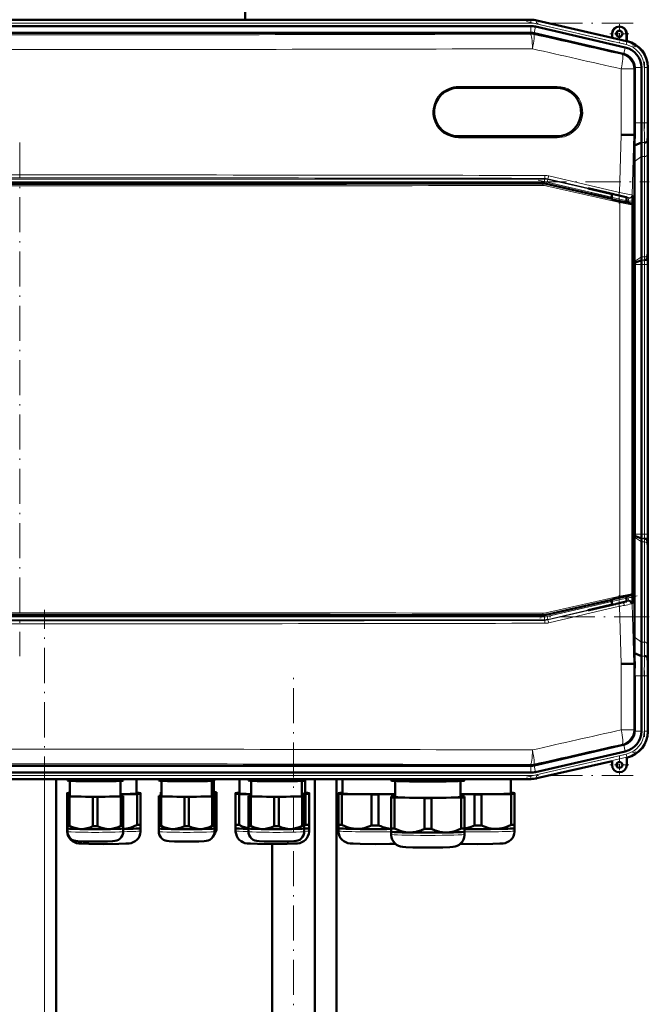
# Model space of a CAD drawing. Extents: x -2065 to 2446, y -2260 to 958.
# Tile 23 of 63: x -1455 to -1241, y -149 to 186. Entities that reach past the tile are written whole.
import ezdxf

# ---------------------------------------------------------------- set-up
doc = ezdxf.new("R2010")
doc.units = 0
doc.linetypes.add('DASHDOT', pattern=[18.5, 12, -3, 0.5, -3])

msp = doc.modelspace()

# ---------------------------------------------------------------- linework, layer by layer
at = {"color": 7, "linetype": 'DASHDOT', "lineweight": 18}
for p, q in [((-1663.8, 184.53), (-1246.13, 184.53)), ((-1282.44, 185.09), (-1245.18, 176.49)), ((-1242.3, 171.35), (-1242.3, 148.72)), ((-1454.96, 143.85), (-1454.96, -30.91)), ((-1278.46, 131.08), (-1244.75, 123.29)), ((-1669.33, 130.48), (-1240.61, 130.48)), ((-1242.3, 111.49), (-1242.3, 1.43)), ((-1244.75, -10.37), (-1278.46, -18.15)), ((-1446.57, -706.11), (-1446.57, -15.21)), ((-1240.61, -17.55), (-1669.33, -17.55)), ((-1242.3, -35.79), (-1242.3, -58.42)), ((-1361.73, -460.81), (-1361.73, -37.51)), ((-1282.44, -72.16), (-1245.18, -63.56)), ((-1663.8, -71.6), (-1246.13, -71.6))]:
    msp.add_line(p, q, dxfattribs=at)
at = {"color": 7, "lineweight": 50}
for p, q in [((-1280.94, 185.71), (-1629, 185.71)), ((-1295.93, 185.71), (-1608.73, 185.71)), ((-1295.93, 185.71), (-1280.94, 185.71)), ((-1278.86, 185.48), (-1253.29, 179.57)), ((-1278.86, 185.48), (-1253.29, 179.57)), ((-1628.97, 181.24), (-1280.96, 181.24)), ((-1295.93, 183.53), (-1608.73, 183.53)), ((-1295.93, 183.53), (-1280.94, 183.53)), ((-1280.96, 181.24), (-1280.94, 181.24)), ((-1249.47, 174.1), (-1279.84, 181.11)), ((-1279.35, 183.35), (-1248.78, 176.29)), ((-1253.29, 179.57), (-1253.29, 180.92)), ((-1253.22, 179.49), (-1253.29, 179.57)), ((-1253.22, 179.49), (-1253.22, 180.92)), ((-1253.22, 179.49), (-1248.36, 178.36)), ((-1248.36, 180.92), (-1248.36, 178.36)), ((-1248.36, 178.36), (-1248.29, 178.42)), ((-1248.29, 180.92), (-1248.29, 178.42)), ((-1248.29, 178.42), (-1248.09, 178.37)), ((-1245.59, 169.23), (-1245.59, 169.41)), ((-1245.59, 169.23), (-1245.59, 150.61)), ((-1243.3, 169.41), (-1243.3, 150.61)), ((-1241.12, 169.61), (-1241.12, 150.61)), ((-1241.12, 169.41), (-1241.12, 150.61)), ((-1305.6, 162.51), (-1272.1, 162.51)), ((-1272.1, 146.01), (-1305.6, 146.01)), ((-1246.26, 146.48), (-1245.91, 146.47)), ((-1245.58, 146.47), (-1245.91, 146.47)), ((-1241.09, 146.46), (-1241.27, 144.27)), ((-1243.26, 143.87), (-1245.64, 142.89)), ((-1241.12, 143.53), (-1241.12, 109.39)), ((-1241.12, 143.53), (-1241.12, 109.39)), ((-1243.3, 139.12), (-1243.3, 104.97)), ((-1245.69, 106.47), (-1245.69, 137.43)), ((-1276.86, 130), (-1633.07, 130)), ((-1275.73, 129.87), (-1253.41, 124.71)), ((-1254.17, 126.54), (-1261.42, 128.21)), ((-1261.03, 128.21), (-1261.42, 128.21)), ((-1261.03, 128.21), (-1254.17, 126.63)), ((-1254.17, 126.63), (-1252.75, 126.3)), ((-1254.17, 126.54), (-1254.17, 126.63)), ((-1253.41, 126.37), (-1254.17, 126.54)), ((-1253.41, 126.45), (-1253.41, 124.64)), ((-1252.75, 126.3), (-1252.05, 126.14)), ((-1252.05, 126.14), (-1251.91, 126.11)), ((-1251.91, 126.11), (-1250.92, 125.88)), ((-1248.42, 125.27), (-1248.42, 123.48)), ((-1246.34, 124.2), (-1246.38, 122.88)), ((-1248.42, 123.56), (-1248.31, 123.54)), ((-1248.31, 123.54), (-1247.73, 123.39)), ((-1247.73, 123.39), (-1246.72, 123.15)), ((-1246.33, 122.66), (-1246.33, -9.72)), ((-1246.33, 106.48), (-1245.69, 106.47)), ((-1245.6, 103.35), (-1245.69, 106.47)), ((-1241.14, 106.46), (-1241.31, 104.27)), ((-1245.59, 102.93), (-1245.6, 103.35)), ((-1243.31, 103.88), (-1245.59, 102.93)), ((-1245.59, 102.32), (-1245.59, 102.93)), ((-1245.59, 10.61), (-1245.59, 102.32)), ((-1243.3, 102.32), (-1243.3, 10.61)), ((-1241.12, 102.32), (-1241.12, 10.61)), ((-1241.12, 102.32), (-1241.12, 10.61)), ((-1245.59, 10.61), (-1245.59, 10)), ((-1245.6, 9.58), (-1245.69, 6.46)), ((-1245.59, 10), (-1245.6, 9.58)), ((-1243.31, 9.05), (-1245.59, 10)), ((-1243.3, -26.19), (-1243.3, 7.95)), ((-1241.14, 6.46), (-1241.31, 8.65)), ((-1246.33, 6.45), (-1245.69, 6.46)), ((-1245.69, 6.46), (-1245.69, -24.5)), ((-1241.12, -30.61), (-1241.12, 3.53)), ((-1241.12, -30.61), (-1241.12, 3.53)), ((-1246.34, -11.27), (-1246.38, -9.94)), ((-1253.41, -11.77), (-1275.73, -16.92)), ((-1254.17, -13.7), (-1252.75, -13.37)), ((-1253.41, -11.69), (-1253.41, -13.52)), ((-1252.75, -13.37), (-1252.05, -13.21)), ((-1252.05, -13.21), (-1251.91, -13.18)), ((-1251.91, -13.18), (-1250.92, -12.95)), ((-1248.42, -12.34), (-1248.42, -10.54)), ((-1248.31, -10.59), (-1248.42, -10.62)), ((-1247.73, -10.44), (-1248.31, -10.59)), ((-1246.72, -10.21), (-1247.73, -10.44)), ((-1254.17, -13.61), (-1261.42, -15.29)), ((-1261.03, -15.29), (-1261.42, -15.29)), ((-1261.03, -15.29), (-1254.17, -13.7)), ((-1253.41, -13.44), (-1254.17, -13.61)), ((-1254.17, -13.61), (-1254.17, -13.7)), ((-1633.07, -17.05), (-1276.86, -17.05)), ((-1243.26, -30.95), (-1245.64, -29.96)), ((-1245.64, -29.96), (-1245.61, -31.72)), ((-1245.61, -31.72), (-1245.58, -33.54)), ((-1241.09, -33.54), (-1241.27, -31.35)), ((-1245.91, -33.54), (-1246.26, -33.55)), ((-1245.58, -33.54), (-1245.91, -33.54)), ((-1245.59, -56.3), (-1245.59, -37.68)), ((-1243.3, -56.48), (-1243.3, -37.68)), ((-1241.12, -56.68), (-1241.12, -37.68)), ((-1241.12, -56.48), (-1241.12, -37.68)), ((-1245.59, -56.3), (-1245.59, -56.48)), ((-1249.47, -61.17), (-1279.84, -68.18)), ((-1279.35, -70.42), (-1248.78, -63.36)), ((-1278.86, -72.55), (-1253.29, -66.65)), ((-1253.29, -66.65), (-1253.29, -67.99)), ((-1248.29, -65.49), (-1248.09, -65.44)), ((-1248.29, -67.99), (-1248.29, -65.49)), ((-1628.97, -68.31), (-1280.96, -68.31)), ((-1280.96, -68.31), (-1280.94, -68.31)), ((-1280.94, -72.79), (-1629, -72.79)), ((-1295.93, -70.6), (-1608.73, -70.6)), ((-1295.93, -72.79), (-1608.73, -72.79)), ((-1442.57, -648.54), (-1442.57, -72.79)), ((-1438.74, -73.14), (-1438.74, -72.79)), ((-1438.74, -73.14), (-1438.74, -73.31)), ((-1438.7, -73.32), (-1438.74, -73.31)), ((-1437.96, -73.17), (-1437.96, -72.79)), ((-1437.84, -78.6), (-1437.84, -73.41)), ((-1430.02, -73.29), (-1430.02, -72.79)), ((-1428.46, -73.29), (-1428.46, -72.79)), ((-1420.64, -73.41), (-1420.64, -78.6)), ((-1420.52, -73.17), (-1420.52, -72.79)), ((-1419.79, -73.32), (-1419.74, -73.31)), ((-1419.74, -73.14), (-1419.74, -72.79)), ((-1419.74, -73.31), (-1419.74, -73.14)), ((-1415.15, -77.7), (-1415.15, -72.79)), ((-1407.62, -73.14), (-1407.62, -72.79)), ((-1407.62, -73.14), (-1407.62, -73.31)), ((-1407.57, -73.32), (-1407.62, -73.31)), ((-1406.84, -73.17), (-1406.84, -72.79)), ((-1406.72, -78.6), (-1406.72, -73.4)), ((-1398.9, -73.29), (-1398.9, -72.79)), ((-1397.34, -73.29), (-1397.34, -72.79)), ((-1389.52, -73.4), (-1389.52, -78.6)), ((-1389.4, -73.17), (-1389.4, -72.79)), ((-1388.85, -73.35), (-1388.85, -77.4)), ((-1388.67, -73.32), (-1388.62, -73.31)), ((-1388.62, -73.14), (-1388.62, -72.79)), ((-1388.62, -73.31), (-1388.62, -73.14)), ((-1380.1, -72.79), (-1380.1, -77.7)), ((-1377.06, -73.14), (-1377.06, -72.79)), ((-1377.06, -73.14), (-1377.06, -73.31)), ((-1377.02, -73.32), (-1377.06, -73.31)), ((-1376.29, -73.17), (-1376.29, -72.79)), ((-1376.16, -78.6), (-1376.16, -73.41)), ((-1368.34, -73.29), (-1368.34, -72.79)), ((-1366.79, -73.29), (-1366.79, -72.79)), ((-1358.96, -73.41), (-1358.96, -78.6)), ((-1358.84, -73.17), (-1358.84, -72.79)), ((-1358.11, -73.32), (-1358.06, -73.31)), ((-1358.06, -73.14), (-1358.06, -72.79)), ((-1358.06, -73.31), (-1358.06, -73.14)), ((-1357.8, -77.7), (-1357.8, -72.79)), ((-1354.43, -425.54), (-1354.43, -72.79)), ((-1347.07, -72.79), (-1347.07, -338.54)), ((-1345.1, -72.79), (-1345.1, -77.7)), ((-1328.5, -73.1), (-1328.5, -72.79)), ((-1328.5, -73.1), (-1328.5, -73.31)), ((-1328.44, -73.33), (-1328.5, -73.31)), ((-1327.31, -73.16), (-1327.31, -72.79)), ((-1327.15, -73.45), (-1327.15, -78.9)), ((-1317.18, -73.31), (-1317.18, -72.79)), ((-1314.81, -73.31), (-1314.81, -72.79)), ((-1304.85, -78.9), (-1304.85, -73.45)), ((-1304.68, -73.16), (-1304.68, -72.79)), ((-1303.56, -73.33), (-1303.5, -73.31)), ((-1303.5, -73.1), (-1303.5, -72.79)), ((-1303.5, -73.31), (-1303.5, -73.1)), ((-1295.93, -70.6), (-1280.94, -70.6)), ((-1287.8, -77.7), (-1287.8, -72.79)), ((-1438.8, -77.54), (-1438.8, -77.85)), ((-1438.8, -77.85), (-1438.8, -88.35)), ((-1438.74, -78.48), (-1438.74, -78.72)), ((-1438.74, -78.72), (-1438.74, -88.68)), ((-1437.84, -78.44), (-1437.96, -78.44)), ((-1437.96, -78.75), (-1430.02, -78.87)), ((-1437.96, -78.75), (-1437.96, -88.71)), ((-1430.02, -78.87), (-1430.02, -88.83)), ((-1428.46, -78.87), (-1420.52, -78.75)), ((-1428.46, -78.87), (-1428.46, -88.83)), ((-1420.64, -77.99), (-1414.98, -77.9)), ((-1420.52, -78.44), (-1420.64, -78.44)), ((-1420.52, -78.75), (-1420.52, -88.71)), ((-1419.74, -78.72), (-1419.74, -78.48)), ((-1419.74, -78.72), (-1419.74, -88.68)), ((-1414.98, -77.49), (-1415.15, -77.49)), ((-1414.98, -77.9), (-1414.98, -88.41)), ((-1413.8, -77.85), (-1413.8, -77.54)), ((-1413.8, -77.85), (-1413.8, -88.35)), ((-1407.62, -78.48), (-1407.62, -78.72)), ((-1407.62, -78.72), (-1407.62, -88.67)), ((-1406.95, -77.28), (-1406.95, -77.52)), ((-1406.95, -77.52), (-1406.95, -78.45)), ((-1406.72, -78.44), (-1406.84, -78.44)), ((-1406.84, -78.75), (-1398.9, -78.87)), ((-1406.84, -78.75), (-1406.84, -88.71)), ((-1398.9, -78.87), (-1398.9, -88.83)), ((-1397.34, -78.87), (-1389.4, -78.75)), ((-1397.34, -78.87), (-1397.34, -88.83)), ((-1389.52, -77.56), (-1388.73, -77.55)), ((-1389.4, -78.44), (-1389.52, -78.44)), ((-1389.4, -78.75), (-1389.4, -88.71)), ((-1388.73, -77.24), (-1388.85, -77.24)), ((-1388.73, -77.55), (-1388.73, -78.47)), ((-1388.62, -78.72), (-1388.62, -78.48)), ((-1388.62, -78.72), (-1388.62, -88.67)), ((-1387.95, -77.52), (-1387.95, -77.28)), ((-1387.95, -77.52), (-1387.95, -87.47)), ((-1381.45, -77.54), (-1381.45, -77.85)), ((-1381.45, -77.85), (-1381.45, -88.35)), ((-1380.1, -77.49), (-1380.26, -77.49)), ((-1380.26, -77.9), (-1376.16, -77.97)), ((-1380.26, -77.9), (-1380.26, -88.41)), ((-1377.06, -78.48), (-1377.06, -78.72)), ((-1377.06, -78.72), (-1377.06, -88.68)), ((-1376.16, -78.44), (-1376.29, -78.44)), ((-1376.29, -78.75), (-1368.34, -78.87)), ((-1376.29, -78.75), (-1376.29, -88.71)), ((-1368.34, -78.87), (-1368.34, -88.83)), ((-1366.79, -78.87), (-1358.84, -78.75)), ((-1366.79, -78.87), (-1366.79, -88.83)), ((-1358.96, -77.92), (-1357.64, -77.9)), ((-1358.84, -78.44), (-1358.96, -78.44)), ((-1358.84, -78.75), (-1358.84, -88.71)), ((-1358.06, -78.72), (-1358.06, -78.48)), ((-1358.06, -78.72), (-1358.06, -88.68)), ((-1357.64, -77.49), (-1357.8, -77.49)), ((-1357.64, -77.9), (-1357.64, -88.41)), ((-1356.45, -77.85), (-1356.45, -77.54)), ((-1356.45, -77.85), (-1356.45, -88.35)), ((-1346.45, -77.54), (-1346.45, -77.85)), ((-1346.45, -77.85), (-1346.45, -88.35)), ((-1345.1, -77.49), (-1345.26, -77.49)), ((-1345.26, -77.9), (-1335.14, -78.06)), ((-1345.26, -77.9), (-1345.26, -88.41)), ((-1335.14, -78.06), (-1335.14, -88.56)), ((-1332.76, -78.06), (-1327.15, -77.97)), ((-1332.76, -78.06), (-1332.76, -88.56)), ((-1328.5, -78.74), (-1328.5, -79.05)), ((-1328.5, -79.05), (-1328.5, -89.55)), ((-1327.15, -78.69), (-1327.31, -78.69)), ((-1327.31, -79.1), (-1317.18, -79.26)), ((-1327.31, -79.1), (-1327.31, -89.61)), ((-1317.18, -79.26), (-1317.18, -89.76)), ((-1314.81, -79.26), (-1304.68, -79.1)), ((-1314.81, -79.26), (-1314.81, -89.76)), ((-1304.85, -77.99), (-1300.14, -78.06)), ((-1304.68, -78.69), (-1304.85, -78.69)), ((-1304.68, -79.1), (-1304.68, -89.61)), ((-1303.5, -79.05), (-1303.5, -78.74)), ((-1303.5, -79.05), (-1303.5, -89.55)), ((-1300.14, -78.06), (-1300.14, -88.56)), ((-1297.76, -78.06), (-1287.64, -77.9)), ((-1297.76, -78.06), (-1297.76, -88.56)), ((-1287.64, -77.49), (-1287.8, -77.49)), ((-1287.64, -77.9), (-1287.64, -88.41)), ((-1286.45, -77.85), (-1286.45, -77.54)), ((-1286.45, -77.85), (-1286.45, -88.35)), ((-1438.8, -88.35), (-1438.8, -89.51)), ((-1438.8, -89.5), (-1438.8, -90.45)), ((-1438.79, -89.51), (-1438.8, -89.51)), ((-1438.74, -88.68), (-1438.74, -89.61)), ((-1438.74, -90.69), (-1438.74, -89.6)), ((-1438.74, -89.61), (-1438.74, -89.61)), ((-1419.74, -89.61), (-1419.74, -88.68)), ((-1419.74, -89.6), (-1419.74, -90.69)), ((-1419.74, -89.61), (-1419.74, -89.61)), ((-1413.8, -89.51), (-1413.8, -88.35)), ((-1413.8, -90.45), (-1413.8, -89.5)), ((-1413.8, -89.51), (-1413.8, -89.51)), ((-1407.62, -88.67), (-1407.62, -89.61)), ((-1407.62, -90.69), (-1407.62, -89.6)), ((-1407.62, -89.61), (-1407.62, -89.61)), ((-1388.62, -89.61), (-1388.62, -88.67)), ((-1388.62, -89.6), (-1388.62, -90.69)), ((-1388.62, -89.61), (-1388.62, -89.61)), ((-1387.95, -88.41), (-1387.95, -87.47)), ((-1387.95, -88.4), (-1387.95, -89.49)), ((-1387.95, -88.41), (-1387.95, -88.41)), ((-1381.45, -88.35), (-1381.45, -89.51)), ((-1381.45, -89.5), (-1381.45, -90.45)), ((-1381.45, -89.51), (-1381.45, -89.51)), ((-1377.06, -88.68), (-1377.06, -89.61)), ((-1377.06, -90.69), (-1377.06, -89.6)), ((-1377.06, -89.61), (-1377.06, -89.61)), ((-1358.07, -89.61), (-1358.06, -89.61)), ((-1358.06, -89.61), (-1358.06, -88.68)), ((-1358.06, -89.6), (-1358.06, -90.69)), ((-1356.45, -89.51), (-1356.45, -88.35)), ((-1356.45, -90.45), (-1356.45, -89.5)), ((-1356.45, -89.51), (-1356.45, -89.51)), ((-1346.45, -88.35), (-1346.45, -89.51)), ((-1346.45, -89.5), (-1346.45, -90.45)), ((-1346.45, -89.51), (-1346.45, -89.51)), ((-1328.5, -89.55), (-1328.5, -90.7)), ((-1303.5, -90.7), (-1303.5, -89.55)), ((-1286.45, -89.51), (-1286.45, -88.35)), ((-1286.45, -90.45), (-1286.45, -89.5)), ((-1286.45, -89.51), (-1286.45, -89.51)), ((-1328.5, -90.7), (-1328.5, -91.65)), ((-1328.49, -90.71), (-1328.5, -90.7)), ((-1303.5, -91.65), (-1303.5, -90.7)), ((-1303.5, -90.71), (-1303.5, -90.7)), ((-1369.03, -425.54), (-1369.03, -94.91))]:
    msp.add_line(p, q, dxfattribs=at)
at = {"color": 7, "lineweight": 18}
for p, q in [((-1629, 185.53), (-1280.94, 185.53)), ((-1629, 184.53), (-1280.94, 184.53)), ((-1280.94, 185.53), (-1280.94, 185.71)), ((-1280.94, 185.53), (-1280.94, 184.53)), ((-1278.9, 185.3), (-1279.12, 184.32)), ((-1278.9, 185.3), (-1278.86, 185.48)), ((-1278.9, 185.3), (-1248.27, 178.23)), ((-1281.01, 180.82), (-1280.96, 181.24)), ((-1280.94, 181.24), (-1280.94, 183.53)), ((-1279.84, 181.11), (-1279.89, 180.69)), ((-1279.86, 181.12), (-1279.35, 183.35)), ((-1279.12, 184.32), (-1248.5, 177.25)), ((-1253.22, 180.92), (-1253.29, 180.92)), ((-1248.27, 178.23), (-1248.5, 177.25)), ((-1248.36, 180.92), (-1248.29, 180.92)), ((-1248.27, 178.23), (-1248.09, 178.37)), ((-1249.29, 174.06), (-1248.78, 176.29)), ((-1249.79, 173.84), (-1249.47, 174.1)), ((-1250.21, 146.54), (-1250.21, 168.97)), ((-1245.91, 168.97), (-1250.21, 168.97)), ((-1245.59, 169.23), (-1245.91, 168.97)), ((-1245.91, 168.97), (-1245.91, 146.47)), ((-1245.59, 169.41), (-1243.3, 169.41)), ((-1242.3, 169.46), (-1242.3, 150.61)), ((-1242.3, 169.46), (-1241.3, 169.46)), ((-1241.12, 169.61), (-1241.3, 169.46)), ((-1241.3, 169.46), (-1241.3, 150.61)), ((-1272.03, 163.01), (-1305.55, 163.01)), ((-1245.59, 150.61), (-1243.3, 150.61)), ((-1243.3, 150.61), (-1242.3, 150.61)), ((-1241.3, 150.61), (-1242.3, 150.61)), ((-1241.3, 150.61), (-1241.12, 150.61)), ((-1305.55, 145.51), (-1272.03, 145.51)), ((-1250.73, 126.92), (-1250.21, 146.54)), ((-1245.91, 146.47), (-1246.45, 126.03)), ((-1242.26, 143.87), (-1243.26, 143.87)), ((-1243.3, 139.12), (-1245.69, 137.43)), ((-1242.3, 139.12), (-1243.3, 139.12)), ((-1242.3, 139.12), (-1242.3, 104.97)), ((-1241.3, 139.8), (-1241.3, 105.66)), ((-1633.6, 131.48), (-1276.34, 131.48)), ((-1276.34, 131.48), (-1276.31, 131.69)), ((-1276.34, 130.48), (-1276.34, 131.48)), ((-1275.44, 130.38), (-1275.21, 131.35)), ((-1275.19, 131.56), (-1275.21, 131.35)), ((-1275.21, 131.35), (-1253.41, 126.32)), ((-1251.1, 125.94), (-1275.19, 131.56)), ((-1274.84, 132.54), (-1250.73, 126.92)), ((-1276.34, 130.48), (-1633.6, 130.48)), ((-1276.88, 129.79), (-1276.86, 130)), ((-1250.69, 123.44), (-1275.81, 129.17)), ((-1275.73, 129.87), (-1275.76, 129.66)), ((-1275.76, 129.66), (-1250.64, 123.92)), ((-1253.41, 125.29), (-1275.44, 130.38)), ((-1248.42, 125.17), (-1247.55, 124.97)), ((-1247.77, 123.99), (-1248.42, 124.14)), ((-1247.77, 123.99), (-1247.55, 124.97)), ((-1247.55, 124.97), (-1247.67, 125.08)), ((-1246.45, 126.03), (-1246.32, 125.91)), ((-1250.69, -10.49), (-1250.69, 123.44)), ((-1246.77, 123.11), (-1246.72, 123.15)), ((-1246.33, 122.66), (-1246.38, 122.62)), ((-1246.38, 122.62), (-1246.38, -9.68)), ((-1243.3, 104.97), (-1245.6, 103.35)), ((-1242.3, 104.97), (-1243.3, 104.97)), ((-1241.14, 106.46), (-1241.09, 106.46)), ((-1243.3, 102.32), (-1245.59, 102.32)), ((-1242.31, 103.88), (-1243.31, 103.88)), ((-1242.3, 102.32), (-1243.3, 102.32)), ((-1242.3, 102.32), (-1241.3, 102.32)), ((-1242.3, 102.32), (-1242.3, 10.61)), ((-1241.12, 102.32), (-1241.3, 102.32)), ((-1241.3, 102.32), (-1241.3, 10.61)), ((-1243.3, 10.61), (-1245.59, 10.61)), ((-1242.3, 10.61), (-1243.3, 10.61)), ((-1242.3, 10.61), (-1241.3, 10.61)), ((-1241.12, 10.61), (-1241.3, 10.61)), ((-1243.3, 7.95), (-1245.6, 9.58)), ((-1242.31, 9.05), (-1243.31, 9.05)), ((-1242.3, 7.95), (-1243.3, 7.95)), ((-1242.3, -26.19), (-1242.3, 7.95)), ((-1241.3, -26.87), (-1241.3, 7.27)), ((-1241.09, 6.46), (-1241.14, 6.46)), ((-1246.38, -9.68), (-1246.33, -9.72)), ((-1275.81, -16.23), (-1250.69, -10.49)), ((-1250.64, -10.98), (-1275.76, -16.72)), ((-1275.44, -17.45), (-1253.41, -12.37)), ((-1253.41, -13.39), (-1275.21, -18.43)), ((-1275.19, -18.63), (-1251.1, -13.01)), ((-1248.42, -11.21), (-1247.77, -11.06)), ((-1247.55, -12.04), (-1248.42, -12.24)), ((-1247.77, -11.06), (-1247.55, -12.04)), ((-1247.67, -12.16), (-1247.55, -12.04)), ((-1246.72, -10.21), (-1246.77, -10.16)), ((-1246.32, -12.99), (-1246.45, -13.1)), ((-1246.45, -13.1), (-1245.91, -33.54)), ((-1275.73, -16.92), (-1275.76, -16.72)), ((-1250.73, -13.99), (-1274.84, -19.61)), ((-1250.21, -33.61), (-1250.73, -13.99)), ((-1633.6, -17.55), (-1276.34, -17.55)), ((-1276.34, -18.55), (-1633.6, -18.55)), ((-1276.86, -17.05), (-1276.88, -16.84)), ((-1276.34, -17.55), (-1276.34, -18.55)), ((-1276.34, -18.55), (-1276.31, -18.76)), ((-1275.44, -17.45), (-1275.21, -18.43)), ((-1275.19, -18.63), (-1275.21, -18.43)), ((-1243.3, -26.19), (-1245.69, -24.5)), ((-1242.3, -26.19), (-1243.3, -26.19)), ((-1242.26, -30.95), (-1243.26, -30.95)), ((-1250.21, -56.05), (-1250.21, -33.61)), ((-1245.91, -33.54), (-1245.91, -56.05)), ((-1245.59, -37.68), (-1243.3, -37.68)), ((-1243.3, -37.68), (-1242.3, -37.68)), ((-1241.3, -37.68), (-1242.3, -37.68)), ((-1242.3, -56.53), (-1242.3, -37.68)), ((-1241.3, -37.68), (-1241.12, -37.68)), ((-1241.3, -56.53), (-1241.3, -37.68)), ((-1250.21, -56.05), (-1245.91, -56.05)), ((-1245.59, -56.3), (-1245.91, -56.05)), ((-1245.59, -56.48), (-1243.3, -56.48)), ((-1241.3, -56.53), (-1242.3, -56.53)), ((-1241.3, -56.53), (-1241.12, -56.68)), ((-1249.79, -60.92), (-1249.47, -61.17)), ((-1249.29, -61.13), (-1248.78, -63.36)), ((-1279.12, -71.4), (-1248.5, -64.33)), ((-1278.9, -72.37), (-1248.27, -65.3)), ((-1248.5, -64.33), (-1248.27, -65.3)), ((-1248.09, -65.45), (-1248.27, -65.3)), ((-1281.01, -67.89), (-1280.96, -68.31)), ((-1280.94, -68.31), (-1280.94, -70.6)), ((-1279.84, -68.18), (-1279.89, -67.76)), ((-1279.86, -68.19), (-1279.35, -70.42)), ((-1629, -71.6), (-1280.94, -71.6)), ((-1629, -72.6), (-1280.94, -72.6)), ((-1446.57, -648.54), (-1446.57, -72.79)), ((-1280.94, -72.6), (-1280.94, -71.6)), ((-1280.94, -72.6), (-1280.94, -72.79)), ((-1278.9, -72.37), (-1279.12, -71.4)), ((-1278.9, -72.37), (-1278.86, -72.55))]:
    msp.add_line(p, q, dxfattribs=at)
at = {"color": 7, "linetype": 'DASHDOT', "lineweight": 18, "ltscale": 0.1625}
for p, q in [((-1250.79, 184.17), (-1250.79, 177.67)), ((-1247.54, 180.92), (-1254.04, 180.92)), ((-1250.79, -64.74), (-1250.79, -71.24)), ((-1247.54, -67.99), (-1254.04, -67.99))]:
    msp.add_line(p, q, dxfattribs=at)
at = {"color": 7, "linetype": 'DASHDOT', "lineweight": 18, "ltscale": 0.019627}
msp.add_line((-1250.92, 125.95), (-1250.92, 125.16), dxfattribs=at)
at = {"color": 7, "linetype": 'DASHDOT', "lineweight": 18, "ltscale": 0.08985}
msp.add_line((-1250.91, 126.75), (-1250.91, 123.16), dxfattribs=at)
at = {"color": 7, "linetype": 'DASHDOT', "lineweight": 18, "ltscale": 0.019614}
msp.add_line((-1250.92, -13.02), (-1250.92, -12.23), dxfattribs=at)
at = {"color": 7, "linetype": 'DASHDOT', "lineweight": 18, "ltscale": 0.089713}
msp.add_line((-1250.91, -10.24), (-1250.91, -13.82), dxfattribs=at)
at = {"color": 7, "lineweight": 50}
for points in [[(-1253.41, 124.64), (-1253.41, 124.63), (-1253.4, 124.63), (-1253.37, 124.62), (-1253.01, 124.52), (-1250, 123.81), (-1248.46, 123.49), (-1248.43, 123.48), (-1248.42, 123.48), (-1248.42, 123.48)], [(-1250.92, 125.88), (-1249.46, 125.54), (-1248.5, 125.29), (-1248.33, 125.24), (-1248.32, 125.24), (-1248.31, 125.23)], [(-1248.31, 125.23), (-1248.32, 125.23), (-1248.32, 125.23), (-1248.33, 125.23), (-1248.42, 125.24)], [(-1250.36, -10.94), (-1252.51, -11.45), (-1253.31, -11.66), (-1253.4, -11.69), (-1253.41, -11.69), (-1253.41, -11.69)], [(-1250.92, -12.95), (-1249.46, -12.61), (-1248.5, -12.36), (-1248.33, -12.32), (-1248.32, -12.31), (-1248.31, -12.31)], [(-1248.42, -10.54), (-1248.42, -10.54), (-1248.42, -10.54), (-1248.43, -10.54), (-1248.53, -10.55), (-1249.38, -10.73), (-1250.36, -10.94)], [(-1248.31, -12.31), (-1248.32, -12.3), (-1248.32, -12.3), (-1248.33, -12.3), (-1248.42, -12.32)], [(-1433.99, -73.52), (-1435.96, -73.41), (-1437.96, -73.17)], [(-1430.02, -73.29), (-1432.02, -73.47), (-1433.99, -73.52)], [(-1424.49, -73.52), (-1426.46, -73.47), (-1428.46, -73.29)], [(-1420.52, -73.17), (-1422.52, -73.41), (-1424.49, -73.52)], [(-1402.87, -73.51), (-1404.84, -73.41), (-1406.84, -73.17)], [(-1398.9, -73.29), (-1400.9, -73.47), (-1402.87, -73.51)], [(-1393.37, -73.51), (-1395.34, -73.47), (-1397.34, -73.29)], [(-1389.4, -73.17), (-1391.4, -73.41), (-1393.37, -73.51)], [(-1372.31, -73.52), (-1374.29, -73.41), (-1376.29, -73.17)], [(-1368.34, -73.29), (-1370.34, -73.47), (-1372.31, -73.52)], [(-1362.81, -73.52), (-1364.79, -73.47), (-1366.79, -73.29)], [(-1358.84, -73.17), (-1360.84, -73.41), (-1362.81, -73.52)], [(-1322.25, -73.58), (-1323.51, -73.54), (-1324.76, -73.45), (-1326.03, -73.33), (-1327.31, -73.16)], [(-1317.18, -73.31), (-1318.55, -73.45), (-1319.89, -73.54), (-1321.07, -73.58), (-1322.25, -73.58)], [(-1309.75, -73.58), (-1310.93, -73.58), (-1312.11, -73.54), (-1313.45, -73.45), (-1314.81, -73.31)], [(-1304.68, -73.16), (-1305.97, -73.33), (-1307.23, -73.45), (-1308.49, -73.54), (-1309.75, -73.58)], [(-1426.3, -94.91), (-1431.37, -94.86), (-1433.77, -94.79), (-1434.84, -94.71), (-1435.61, -94.57), (-1436.3, -94.32), (-1436.97, -93.94), (-1437.55, -93.46), (-1438.04, -92.88), (-1438.41, -92.22), (-1438.66, -91.5), (-1438.78, -90.76), (-1438.8, -90.45)], [(-1433.99, -89.82), (-1434.88, -89.75), (-1435.77, -89.57), (-1436.65, -89.3), (-1437.31, -89.03), (-1437.96, -88.71)], [(-1430.02, -88.83), (-1431.01, -89.26), (-1431.99, -89.57), (-1432.99, -89.77), (-1433.99, -89.82)], [(-1424.49, -89.82), (-1425.49, -89.77), (-1426.49, -89.57), (-1427.48, -89.26), (-1428.46, -88.83)], [(-1426.3, -94.91), (-1421.22, -94.86), (-1418.82, -94.79), (-1417.75, -94.71), (-1416.98, -94.57), (-1416.29, -94.32), (-1415.63, -93.94), (-1415.04, -93.46), (-1414.55, -92.88), (-1414.18, -92.22), (-1413.93, -91.5), (-1413.81, -90.76), (-1413.8, -90.45)], [(-1420.52, -88.71), (-1421.18, -89.03), (-1421.83, -89.3), (-1422.71, -89.57), (-1423.6, -89.75), (-1424.49, -89.82)], [(-1414.98, -88.41), (-1416.17, -88.95), (-1417.35, -89.36), (-1418.54, -89.64), (-1419.74, -89.77)], [(-1402.87, -89.82), (-1403.76, -89.75), (-1404.65, -89.57), (-1405.53, -89.3), (-1406.18, -89.03), (-1406.84, -88.71)], [(-1398.9, -88.83), (-1399.88, -89.26), (-1400.87, -89.57), (-1401.87, -89.76), (-1402.87, -89.82)], [(-1393.37, -89.82), (-1394.37, -89.76), (-1395.37, -89.57), (-1396.36, -89.26), (-1397.34, -88.83)], [(-1389.4, -88.71), (-1390.06, -89.03), (-1390.71, -89.3), (-1391.59, -89.57), (-1392.48, -89.75), (-1393.37, -89.82)], [(-1368.95, -94.91), (-1374.03, -94.86), (-1376.42, -94.79), (-1377.5, -94.71), (-1378.26, -94.57), (-1378.96, -94.32), (-1379.62, -93.94), (-1380.2, -93.46), (-1380.69, -92.88), (-1381.07, -92.22), (-1381.32, -91.5), (-1381.44, -90.76), (-1381.45, -90.45)], [(-1377.06, -89.57), (-1378.13, -89.29), (-1379.2, -88.9), (-1380.26, -88.41)], [(-1372.31, -89.82), (-1373.21, -89.75), (-1374.09, -89.57), (-1374.97, -89.3), (-1375.63, -89.03), (-1376.29, -88.71)], [(-1368.34, -88.83), (-1369.33, -89.26), (-1370.32, -89.57), (-1371.31, -89.77), (-1372.31, -89.82)], [(-1368.95, -94.91), (-1363.88, -94.86), (-1361.48, -94.79), (-1360.4, -94.71), (-1359.64, -94.57), (-1358.95, -94.32), (-1358.28, -93.94), (-1357.7, -93.46), (-1357.21, -92.88), (-1356.83, -92.22), (-1356.58, -91.5), (-1356.46, -90.76), (-1356.45, -90.45)], [(-1362.81, -89.82), (-1363.82, -89.77), (-1364.81, -89.57), (-1365.8, -89.26), (-1366.79, -88.83)], [(-1358.84, -88.71), (-1359.5, -89.03), (-1360.16, -89.3), (-1361.04, -89.57), (-1361.92, -89.75), (-1362.81, -89.82)], [(-1333.95, -94.91), (-1339.03, -94.86), (-1341.42, -94.79), (-1342.5, -94.71), (-1343.26, -94.57), (-1343.96, -94.32), (-1344.62, -93.94), (-1345.2, -93.46), (-1345.69, -92.88), (-1346.07, -92.22), (-1346.32, -91.5), (-1346.44, -90.76), (-1346.45, -90.45)], [(-1340.2, -89.78), (-1340.82, -89.75), (-1341.44, -89.68), (-1342.1, -89.57), (-1342.75, -89.41), (-1344.01, -88.98), (-1345.26, -88.41)], [(-1335.14, -88.56), (-1336.4, -89.09), (-1337.65, -89.48), (-1338.3, -89.62), (-1338.95, -89.72), (-1339.58, -89.77), (-1340.2, -89.78)], [(-1328.5, -89.76), (-1329.45, -89.65), (-1330.4, -89.44), (-1331.35, -89.15), (-1332.06, -88.88), (-1332.76, -88.56)], [(-1322.25, -90.98), (-1322.87, -90.95), (-1323.49, -90.88), (-1324.14, -90.77), (-1324.79, -90.6), (-1326.05, -90.18), (-1327.31, -89.61)], [(-1317.18, -89.76), (-1318.44, -90.29), (-1319.7, -90.68), (-1320.35, -90.82), (-1321, -90.92), (-1321.62, -90.97), (-1322.25, -90.98)], [(-1309.75, -90.98), (-1310.37, -90.97), (-1310.99, -90.92), (-1311.65, -90.82), (-1312.29, -90.68), (-1313.55, -90.29), (-1314.81, -89.76)], [(-1304.68, -89.61), (-1305.94, -90.18), (-1307.2, -90.6), (-1307.85, -90.77), (-1308.51, -90.88), (-1309.13, -90.95), (-1309.75, -90.98)], [(-1300.14, -88.56), (-1301.26, -89.04), (-1302.37, -89.41), (-1303.5, -89.66)], [(-1298.95, -94.91), (-1293.88, -94.86), (-1291.48, -94.79), (-1290.4, -94.71), (-1289.64, -94.57), (-1288.95, -94.32), (-1288.28, -93.94), (-1287.7, -93.46), (-1287.21, -92.88), (-1286.83, -92.22), (-1286.58, -91.5), (-1286.46, -90.76), (-1286.45, -90.45)], [(-1292.7, -89.78), (-1293.33, -89.77), (-1293.95, -89.72), (-1294.6, -89.62), (-1295.25, -89.48), (-1296.51, -89.09), (-1297.76, -88.56)], [(-1287.64, -88.41), (-1288.9, -88.98), (-1290.15, -89.41), (-1290.81, -89.57), (-1291.46, -89.68), (-1292.08, -89.75), (-1292.7, -89.78)], [(-1429.24, -94.06), (-1433.37, -94.02), (-1435.16, -93.96), (-1435.94, -93.88), (-1436.54, -93.74), (-1437.17, -93.45), (-1437.72, -93.04), (-1438.17, -92.52), (-1438.5, -91.92), (-1438.69, -91.26), (-1438.74, -90.69)], [(-1429.24, -94.06), (-1425.11, -94.02), (-1423.32, -93.96), (-1422.55, -93.88), (-1421.94, -93.74), (-1421.32, -93.45), (-1420.76, -93.04), (-1420.31, -92.52), (-1419.99, -91.92), (-1419.79, -91.26), (-1419.74, -90.69)], [(-1398.12, -94.06), (-1402.25, -94.02), (-1404.04, -93.96), (-1404.82, -93.88), (-1405.42, -93.74), (-1406.04, -93.45), (-1406.6, -93.04), (-1407.05, -92.52), (-1407.38, -91.92), (-1407.57, -91.26), (-1407.62, -90.69)], [(-1398.12, -94.06), (-1393.99, -94.02), (-1392.2, -93.96), (-1391.43, -93.88), (-1390.82, -93.74), (-1390.2, -93.45), (-1389.64, -93.04), (-1389.19, -92.52), (-1388.86, -91.92), (-1388.67, -91.26), (-1388.62, -90.69)], [(-1367.56, -94.06), (-1371.69, -94.02), (-1373.48, -93.96), (-1374.26, -93.88), (-1374.86, -93.74), (-1375.49, -93.45), (-1376.04, -93.04), (-1376.49, -92.52), (-1376.82, -91.92), (-1377.01, -91.26), (-1377.06, -90.69)], [(-1367.56, -94.06), (-1363.43, -94.02), (-1361.64, -93.96), (-1360.87, -93.88), (-1360.26, -93.74), (-1359.64, -93.45), (-1359.09, -93.04), (-1358.64, -92.52), (-1358.31, -91.92), (-1358.11, -91.26), (-1358.06, -90.69)], [(-1316, -96.11), (-1321.07, -96.06), (-1323.47, -95.99), (-1324.55, -95.91), (-1325.31, -95.77), (-1326, -95.52), (-1326.67, -95.14), (-1327.25, -94.66), (-1327.74, -94.07), (-1328.11, -93.42), (-1328.37, -92.7), (-1328.49, -91.95), (-1328.5, -91.65)], [(-1316, -96.11), (-1310.92, -96.06), (-1308.52, -95.99), (-1307.45, -95.91), (-1306.69, -95.77), (-1305.99, -95.52), (-1305.33, -95.14), (-1304.74, -94.66), (-1304.26, -94.07), (-1303.88, -93.42), (-1303.63, -92.7), (-1303.51, -91.95), (-1303.5, -91.65)], [(-1333.95, -94.91), (-1328.95, -94.87), (-1327.08, -94.82)], [(-1298.95, -94.91), (-1303.95, -94.87), (-1304.94, -94.84)]]:
    msp.add_lwpolyline(points, dxfattribs=at)
at = {"color": 7, "lineweight": 18}
for points in [[(-1247.67, 125.08), (-1247.68, 125.09), (-1247.7, 125.09), (-1247.81, 125.13), (-1249.49, 125.56), (-1251.1, 125.94)], [(-1250.73, 126.92), (-1247.3, 126.23), (-1246.51, 126.05), (-1246.46, 126.04), (-1246.45, 126.03)], [(-1246.38, 122.62), (-1246.39, 122.62), (-1246.4, 122.62), (-1246.49, 122.63), (-1247.25, 122.76), (-1250.69, 123.44)], [(-1250.64, 123.92), (-1248.34, 123.41), (-1246.96, 123.13), (-1246.8, 123.11), (-1246.77, 123.11), (-1246.77, 123.11), (-1246.77, 123.11)], [(-1250.69, -10.49), (-1247.18, -9.8), (-1246.51, -9.68), (-1246.41, -9.67), (-1246.39, -9.67), (-1246.38, -9.67), (-1246.38, -9.68)], [(-1246.77, -10.16), (-1246.77, -10.16), (-1246.78, -10.16), (-1246.86, -10.17), (-1247.51, -10.29), (-1250.64, -10.98)], [(-1247.96, -12.25), (-1247.71, -12.17), (-1247.68, -12.16), (-1247.67, -12.16)], [(-1246.45, -13.1), (-1246.46, -13.11), (-1246.5, -13.12), (-1246.8, -13.2)]]:
    msp.add_lwpolyline(points, dxfattribs=at)
at = {"color": 7, "lineweight": 50}
for centre, radius in [((-1250.79, 180.92), 1.07), ((-1250.79, 180.92), 1), ((-1250.79, -67.99), 1)]:
    msp.add_circle(centre, radius, dxfattribs=at)
for centre, radius, start, end in [((-1280.94, 176.46), 9.25, 77.0008, 89.9996), ((-1280.94, 176.46), 9.25, 77.0007, 89.9996), ((-1280.94, 176.47), 7.06, 77.0006, 89.9996), ((-1250.79, 180.92), 2.5, 0, 180), ((-1250.79, 180.92), 2.43, 360, 180), ((-1250.37, 169.41), 9.25, 359.9943, 77.0057), ((-1250.11, 169.61), 8.99, 359.9916, 77.0084), ((-1250.37, 169.41), 7.06, 359.9966, 77.0032), ((-1250.6, 169.22), 5.01, 2.1031, 74.9072), ((-1305.6, 154.26), 8.25, 90, 134.9612), ((-1272.1, 154.26), 8.25, 314.9294, 90), ((-1305.6, 154.26), 8.25, 134.9699, 270), ((-1272.1, 154.26), 8.25, 270, 314.9153), ((-553.1, 150.58), 692.49, 179.99805, 180.34055), ((-673.06, 150.47), 570.24, 179.9861, 180.6624), ((-893.53, 150.52), 347.59, 179.9856, 180.6685), ((-1265.72, -1060.27), 1206.9, 89.07649, 89.26402), ((-634.81, 133.63), 610.9, 178.79561, 179.13148), ((-1033.9, 143.29), 207.22, 179.1215, 179.9313), ((-854.23, 136.96), 391.46, 179.1331, 179.9319), ((-903.53, 138.71), 339.78, 179.1293, 179.9319), ((-1306.84, 125.73), 60.52, 358.5511, 0.1764), ((-1246.83, 122.66), 0.5, 359.998, 77.002), ((-1453.53, 109.64), 212.42, 359.1437, 359.9337), ((-1033.76, 109.64), 207.36, 180.0695, 180.8788), ((-1323.13, 105.06), 79.82, 359.1476, 359.9359), ((-1598.83, 102.4), 357.71, 359.9872, 0.6507), ((-894.04, 102.41), 347.08, 179.3309, 180.0147), ((-1378.1, 102.35), 134.79, 359.9876, 0.6479), ((-1378.1, 10.58), 134.79, 359.3521, 0.0124), ((-1598.83, 10.53), 357.71, 359.3493, 0.0128), ((-894.04, 10.52), 347.08, 179.9853, 180.6691), ((-1323.13, 7.87), 79.82, 0.0641, 0.8524), ((-1453.53, 3.29), 212.42, 0.0663, 0.8563), ((-1033.76, 3.28), 207.36, 179.1212, 179.9305), ((-1246.83, -9.72), 0.5, 282.998, 0.002), ((-1306.84, -12.8), 60.52, 359.8196, 1.4448), ((-854.23, -24.04), 391.46, 180.0681, 180.8669), ((-903.53, -25.78), 339.78, 180.0681, 180.8707), ((-673.06, -37.54), 570.24, 179.3376, 180.0139), ((-1033.9, -30.36), 207.22, 180.0687, 180.8785), ((-1265.7, 1172.06), 1205.77, 270.73585, 270.92354), ((-553.11, -37.65), 692.49, 179.65945, 180.00195), ((-893.53, -37.59), 347.59, 179.3315, 180.0144), ((-1250.6, -56.3), 5, 285.1029, 357.9073), ((-1250.37, -56.48), 7.06, 282.9968, 0.0034), ((-1250.11, -56.68), 8.99, 282.9916, 0.0084), ((-1250.79, -67.99), 2.5, 180, 360), ((-1280.94, -63.54), 7.06, 270.0004, 282.9994), ((-1280.94, -63.54), 9.25, 270.0004, 282.9992), ((-1280.94, -63.54), 9.25, 270.0004, 282.9993), ((-1391.16, -89.49), 3.21, 318.4645, 359.9956), ((-1365.29, -73.24), 16.98, 295.1665, 296.77)]:
    msp.add_arc(centre, radius, start, end, dxfattribs=at)
at = {"color": 7, "lineweight": 18}
for centre, radius, start, end in [((-1280.94, 176.46), 9.06, 77.0008, 89.9996), ((-1280.94, 176.47), 8.06, 77.0006, 89.9996), ((-1454.97, 55829.86), 55649.31, 269.820896, 270.179106), ((11416.17, 55951.35), 57197.52, 257.175313, 257.206234), ((-1250.3, 169.46), 8.99, 359.9997, 77.0003), ((-1454.97, 56205.11), 56029.56, 269.821504, 270.178498), ((11454.7, 56309.41), 57560.09, 257.2175922, 257.2484236), ((-1250.3, 169.46), 7.99, 359.9916, 77.0084), ((-1305.55, 154.25), 8.75, 89.9957, 134.9539), ((-1272.03, 154.26), 8.75, 314.9196, 90.0213), ((-1305.55, 154.26), 8.75, 134.9606, 270.0213), ((-1272.03, 154.26), 8.75, 269.9957, 314.9129), ((-673.2, 150.47), 569.11, 179.986, 180.6637), ((-707.33, 150.47), 533.98, 179.9859, 180.6653), ((-923.05, 139.42), 318.25, 179.1257, 179.9316), ((-903.16, 138.71), 339.14, 179.1277, 179.9318), ((-1454.97, -83679.7), 83812.57, 89.8777831, 90.1222151), ((-1454.97, -83566.16), 83698.04, 89.8777011, 90.122297), ((-1276.34, 126.48), 5, 77.0066, 89.9934), ((-1276.32, 126.69), 5, 76.8528, 89.8509), ((-1276.2, 126.7), 5.99, 76.8712, 89.8909), ((-1454.96, 83915.05), 83785.95, 269.8781811, 270.1218207), ((-1454.96, 83858.14), 83728.55, 269.8781333, 270.1218617), ((-1276.87, 124.79), 5, 77.1098, 90.1116), ((-1276.81, 124.8), 4.49, 77.1108, 90.1395), ((-1276.34, 126.48), 4, 77.0047, 89.9953), ((-1247.32, 125.94), 2, 256.9951, 299.3366), ((-1247.32, 125.94), 0.999, 256.9181, 358.54), ((-1246.88, 122.62), 0.5, 0.0159, 76.9841), ((-1322.74, 105.06), 80.44, 359.1546, 359.9369), ((-1342.57, 105.77), 101.27, 359.1557, 359.937), ((-1412.77, 102.36), 171.47, 359.9884, 0.6411), ((-1378.47, 102.35), 136.17, 359.9884, 0.642), ((-1378.47, 10.58), 136.17, 359.358, 0.0116), ((-1412.77, 10.57), 171.47, 359.3589, 0.0116), ((-1322.74, 7.87), 80.44, 0.0631, 0.8454), ((-1342.57, 7.16), 101.27, 0.063, 0.8443), ((-1246.88, -9.68), 0.5, 283.0159, 359.9841), ((-1297.19, 184.66), 202.98, 283.1255, 283.506), ((-1276.76, 99.81), 115.71, 283.48, 284.0366), ((-1267.93, 83.61), 99.08, 280.9623, 282.3111), ((-1257.13, 21.58), 35.05, 283.9245, 285.1673), ((-1247.32, -13.01), 2, 60.6635, 103.005), ((-1247.32, -13.01), 0.999, 1.46, 103.0819), ((-1454.96, -83802.11), 83785.95, 89.8781793, 90.1218189), ((-1454.96, -83745.2), 83728.55, 89.8781383, 90.1218667), ((-1276.87, -11.84), 5, 269.8884, 282.8902), ((-1276.81, -11.85), 4.49, 269.8605, 282.8892), ((-1307.67, 282.87), 302.27, 280.857, 281.1749), ((-1454.97, 83792.62), 83812.57, 269.8777849, 270.1222169), ((-1454.97, 83679.08), 83698.04, 269.877703, 270.1222989), ((-1276.34, -13.55), 4, 270.0047, 282.9953), ((-1276.32, -13.76), 5, 270.1491, 283.1472), ((-1276.2, -13.77), 5.99, 270.1091, 283.1288), ((-903.16, -25.78), 339.14, 180.0682, 180.8723), ((-923.05, -26.49), 318.25, 180.0684, 180.8743), ((-673.2, -37.54), 569.11, 179.3363, 180.014), ((-707.33, -37.55), 533.98, 179.3347, 180.0141), ((11454.7, -56196.48), 57560.09, 102.7515764, 102.7824078), ((-1250.3, -56.54), 7.99, 282.9916, 0.0084), ((-1250.3, -56.53), 8.99, 282.9997, 0.0003), ((-1454.97, -56092.18), 56029.56, 89.821502, 90.178496), ((11416.17, -55838.41), 57197.52, 102.793766, 102.824687), ((-1454.97, -55716.93), 55649.31, 89.820894, 90.179104), ((-1280.94, -63.54), 8.06, 270.0004, 282.9994), ((-1280.94, -63.54), 9.06, 270.0004, 282.9992)]:
    msp.add_arc(centre, radius, start, end, dxfattribs=at)
at = {"color": 7, "lineweight": 50}
for centre, major_axis, ratio, start_param, end_param in [((-1696.12, 9437.52), (-252.71, 10290.04), 0.020151, 3.594179, 3.640288), ((-1280.96, 176.24), (4.97, -0.57), 0.999653, 1.457389, 1.679108), ((-1250.59, 169.23), (-3.11, 3.91), 0.999441, 5.34848, 5.384068), ((-1242.27, 144.29), (1, 0), 0.414186, 4.715241, 6.251123), ((-1276.86, 125), (4.97, -0.57), 0.999846, 1.457367, 1.684225), ((-1242.31, 104.29), (1, 0), 0.414343, 4.715179, 6.251104), ((-1242.31, 8.64), (1, 0), 0.414215, 0.032067, 1.567956), ((-1276.86, -12.05), (4.97, 0.57), 0.999846, 4.59896, 4.825818), ((-1242.27, -31.36), (1, 0), 0.414215, 0.032067, 1.567956), ((-1250.59, -56.3), (-3.11, -3.91), 0.999441, 0.899117, 0.934706), ((-1280.96, -63.31), (4.97, 0.57), 0.999653, 4.604077, 4.825796), ((-1429.24, -73.02), (-10.55, 0), 0.026177, 0.449938, 0.597259), ((-1429.24, -73.3), (9.5, 0), 0.026177, 3.239479, 4.18879), ((-1429.24, -73.3), (9.5, 0), 0.026177, 4.18879, 6.185299), ((-1429.24, -73.02), (-10.55, 0), 0.026177, 1.497136, 1.644457), ((-1429.24, -73.02), (-10.55, 0), 0.026177, 2.544333, 2.691654), ((-1398.12, -73.02), (-10.55, 0), 0.026177, 0.449938, 0.597259), ((-1398.12, -73.3), (9.5, 0), 0.026177, 3.239479, 4.18879), ((-1398.12, -73.3), (9.5, 0), 0.026177, 4.18879, 6.185299), ((-1398.12, -73.02), (-10.55, 0), 0.026177, 1.497136, 1.644457), ((-1398.12, -73.02), (-10.55, 0), 0.026177, 2.544333, 2.691654), ((-1367.56, -73.02), (-10.55, 0), 0.026177, 0.449938, 0.597259), ((-1367.56, -73.3), (9.5, 0), 0.026177, 3.239479, 4.18879), ((-1367.56, -73.3), (9.5, 0), 0.026177, 4.18879, 6.185299), ((-1367.56, -73.02), (-10.55, 0), 0.026177, 1.497136, 1.644457), ((-1367.56, -73.02), (-10.55, 0), 0.026177, 2.544333, 2.691654), ((-1316, -72.95), (-13.8, 0), 0.026177, 0.437539, 0.609658), ((-1316, -73.3), (12.5, 0), 0.026177, 3.239482, 4.18879), ((-1316, -73.3), (12.5, 0), 0.026177, 4.18879, 6.185296), ((-1316, -72.95), (-13.8, 0), 0.026177, 1.484737, 1.656856), ((-1316, -72.95), (-13.8, 0), 0.026177, 2.531934, 2.704054), ((-1426.3, -77.7), (13.8, 0), 0.026177, 2.561928, 2.704054), ((-1426.3, -77.7), (13.8, 0), 0.026177, 3.579132, 3.721257), ((-1429.24, -78.6), (10.55, 0), 0.026177, 2.544333, 2.691654), ((-1429.24, -78.6), (10.55, 0), 0.026177, 3.591531, 3.738852), ((-1429.24, -78.6), (8.6, 0), 0.026177, 3.141593, 6.283185), ((-1429.24, -78.6), (10.55, 0), 0.026177, 4.638729, 4.786049), ((-1426.3, -77.7), (11.15, 0), 0.026177, 5.244215, 6.283185), ((-1429.24, -78.6), (10.55, 0), 0.026177, 0.449938, 0.597259), ((-1429.24, -78.6), (10.55, 0), 0.026177, 5.685926, 5.833247), ((-1426.3, -77.7), (13.8, 0), 0.026177, 0.437539, 0.609658), ((-1426.3, -77.7), (13.8, 0), 0.026177, 5.673527, 5.845646), ((-1398.12, -78.6), (10.55, 0), 0.026177, 2.544333, 2.691654), ((-1398.12, -78.6), (10.55, 0), 0.026177, 3.591531, 3.738852), ((-1397.45, -77.4), (10.55, 0), 0.026177, 2.64382, 2.691654), ((-1397.45, -77.4), (10.55, 0), 0.026177, 3.591531, 3.639365), ((-1398.12, -78.6), (8.6, 0), 0.026177, 3.141593, 6.283185), ((-1398.12, -78.6), (10.55, 0), 0.026177, 4.638729, 4.786049), ((-1397.45, -77.4), (8.6, 0), 0.026177, 5.885916, 6.283185), ((-1398.12, -78.6), (10.55, 0), 0.026177, 0.449938, 0.597259), ((-1398.12, -78.6), (10.55, 0), 0.026177, 5.685926, 5.833247), ((-1397.45, -77.4), (10.55, 0), 0.026177, 0.449938, 0.597259), ((-1397.45, -77.4), (10.55, 0), 0.026177, 5.685926, 5.833247), ((-1368.95, -77.7), (13.8, 0), 0.026177, 2.531934, 2.704054), ((-1368.95, -77.7), (13.8, 0), 0.026177, 3.579132, 3.751251), ((-1368.95, -77.7), (11.15, 0), 0.026177, 3.141593, 4.008814), ((-1367.56, -78.6), (10.55, 0), 0.026177, 2.544333, 2.691654), ((-1367.56, -78.6), (10.55, 0), 0.026177, 3.591531, 3.738852), ((-1367.56, -78.6), (8.6, 0), 0.026177, 3.141593, 6.283185), ((-1367.56, -78.6), (10.55, 0), 0.026177, 4.638729, 4.786049), ((-1368.95, -77.7), (11.15, 0), 0.026177, 5.822266, 6.283185), ((-1367.56, -78.6), (10.55, 0), 0.026177, 0.449938, 0.597259), ((-1367.56, -78.6), (10.55, 0), 0.026177, 5.685926, 5.833247), ((-1368.95, -77.7), (13.8, 0), 0.026177, 0.437539, 0.609658), ((-1368.95, -77.7), (13.8, 0), 0.026177, 5.673527, 5.845646), ((-1333.95, -77.7), (13.8, 0), 0.026177, 2.531934, 2.704054), ((-1333.95, -77.7), (13.8, 0), 0.026177, 3.579132, 3.751251), ((-1333.95, -77.7), (11.15, 0), 0.026177, 3.141593, 5.368516), ((-1333.95, -77.7), (13.8, 0), 0.026177, 4.626329, 4.798449), ((-1316, -78.9), (13.8, 0), 0.026177, 2.531934, 2.704054), ((-1316, -78.9), (13.8, 0), 0.026177, 3.579132, 3.751251), ((-1316, -78.9), (11.15, 0), 0.026177, 3.141593, 6.283185), ((-1316, -78.9), (13.8, 0), 0.026177, 4.626329, 4.798449), ((-1298.95, -77.7), (11.15, 0), 0.026177, 4.155015, 6.283185), ((-1316, -78.9), (13.8, 0), 0.026177, 0.437539, 0.609658), ((-1316, -78.9), (13.8, 0), 0.026177, 5.673527, 5.845646), ((-1298.95, -77.7), (13.8, 0), 0.026177, 4.626329, 4.798449), ((-1298.95, -77.7), (13.8, 0), 0.026177, 0.437539, 0.609658), ((-1298.95, -77.7), (13.8, 0), 0.026177, 5.673527, 5.845646), ((-1426.3, -88.2), (-13.8, 0), 0.026177, 0.437539, 0.446729), ((-1426.3, -89.5), (12.5, 0), 0.026177, 3.167782, 3.234803), ((-1429.24, -88.56), (-10.55, 0), 0.026177, 0.449938, 0.597259), ((-1429.24, -89.6), (9.5, 0), 0.026177, 3.167782, 6.256996), ((-1429.24, -88.56), (-10.55, 0), 0.026177, 1.497136, 1.644457), ((-1429.24, -88.56), (-10.55, 0), 0.026177, 2.544333, 2.691654), ((-1426.3, -89.5), (12.5, 0), 0.026177, 5.26433, 6.256996), ((-1426.3, -88.2), (-13.8, 0), 0.026177, 2.531934, 2.704054), ((-1398.12, -88.55), (-10.55, 0), 0.026177, 0.449938, 0.597259), ((-1398.12, -89.6), (9.5, 0), 0.026177, 3.167782, 6.256996), ((-1398.12, -88.55), (-10.55, 0), 0.026177, 1.497136, 1.644457), ((-1398.12, -88.55), (-10.55, 0), 0.026177, 2.544333, 2.691654), ((-1397.45, -87.35), (-10.55, 0), 0.026177, 2.562554, 2.691654), ((-1397.45, -88.4), (9.5, 0), 0.026177, 5.905314, 6.256996), ((-1368.95, -88.2), (-13.8, 0), 0.026177, 0.437539, 0.609658), ((-1368.95, -89.5), (12.5, 0), 0.026177, 3.167782, 4.006016), ((-1367.56, -88.56), (-10.55, 0), 0.026177, 0.449938, 0.597259), ((-1367.56, -89.6), (9.5, 0), 0.026177, 3.167782, 6.256996), ((-1367.56, -88.56), (-10.55, 0), 0.026177, 1.497136, 1.644457), ((-1367.56, -88.56), (-10.55, 0), 0.026177, 2.544333, 2.691654), ((-1368.95, -89.5), (12.5, 0), 0.026177, 5.769462, 6.256996), ((-1368.95, -88.2), (-13.8, 0), 0.026177, 2.531934, 2.704054), ((-1333.95, -88.2), (-13.8, 0), 0.026177, 0.437539, 0.609658), ((-1333.95, -89.5), (12.5, 0), 0.026177, 3.167782, 5.163725), ((-1333.95, -88.2), (-13.8, 0), 0.026177, 1.484737, 1.656856), ((-1316, -89.4), (-13.8, 0), 0.026177, 0.437539, 0.609658), ((-1316, -89.4), (-13.8, 0), 0.026177, 1.484737, 1.656856), ((-1316, -89.4), (-13.8, 0), 0.026177, 2.531934, 2.704054), ((-1298.95, -89.5), (12.5, 0), 0.026177, 4.34001, 6.256996), ((-1298.95, -88.2), (-13.8, 0), 0.026177, 1.484737, 1.656856), ((-1298.95, -88.2), (-13.8, 0), 0.026177, 2.531934, 2.704054), ((-1316, -90.7), (12.5, 0), 0.026177, 3.167782, 6.256996)]:
    msp.add_ellipse(centre, major_axis=major_axis, ratio=ratio, start_param=start_param, end_param=end_param, dxfattribs=at)
at = {"color": 7, "lineweight": 18}
for centre, major_axis, ratio, start_param, end_param in [((-1281.01, 175.82), (4.97, -0.57), 0.999653, 1.457389, 1.684204), ((-1281.01, 175.82), (0.02, -5), 0.119003, 1.570423, 3.115225), ((-1281.01, 175.82), (-1.11, -4.88), 0.116076, 1.597214, 3.115235), ((-1250.91, 168.97), (-1.11, -4.88), 0.136195, 1.601714, 3.115166), ((-1250.91, 168.97), (3.11, -3.91), 0.999441, 0.899117, 2.242476), ((-1305.6, 163.01), (0, -0.5), 0.101872, 0, 1.570796), ((-1272.1, 163.01), (0, 0.5), 0.124719, 3.141593, 4.712389), ((-1311.78, 160.45), (0.353, -0.354), 0.069254, 0.000014, 1.501741), ((-1265.92, 148.06), (0.353, -0.354), 0.091666, 1.479613, 3.141593), ((-1305.6, 145.51), (0, 0.5), 0.101872, 4.712389, 6.283185), ((-1272.1, 145.51), (0, -0.5), 0.124719, 1.570796, 3.141593), ((-1242.3, 139.82), (-1, 0), 0.707107, 1.570796, 3.106686), ((-1276.31, 132.69), (0, -1), 0.121885, 0.017584, 1.571058), ((-1274.96, 132.54), (-0.227, -0.974), 0.119647, 0.01758, 1.598677), ((-1276.88, 129.29), (0.001, -0.5), 0.121453, 1.570537, 3.124009), ((-1275.87, 129.17), (-0.111, -0.487), 0.119115, 1.598027, 3.124014), ((-1250.87, 126.92), (-0.227, -0.974), 0.135666, 0.017616, 1.602449), ((-1247.45, 126.06), (0.682, 0.732), 0.99939, 3.664878, 5.435811), ((-1250.76, 123.44), (-0.111, -0.487), 0.135841, 1.601805, 3.123976), ((-1242.3, 105.68), (-1, 0), 0.707107, 1.570796, 3.106686), ((-1242.3, 7.25), (-1, 0), 0.707107, 3.176499, 4.712389), ((-1250.87, -13.99), (0.227, -0.974), 0.135666, 1.539144, 3.123976), ((-1250.76, -10.49), (0.111, -0.487), 0.135841, 0.017617, 1.539787), ((-1249.56, -13.68), (0.234, -0.972), 0.460439, 1.469807, 3.121928), ((-1247.73, -13.22), (0.266, -0.964), 0.924796, 1.34401, 3.095701), ((-1247.45, -13.13), (-0.682, 0.732), 0.99939, 3.988967, 5.7599), ((-1276.88, -16.34), (-0.001, -0.5), 0.121453, 0.017583, 1.571056), ((-1275.87, -16.23), (0.111, -0.487), 0.119115, 0.017578, 1.543566), ((-1276.34, -13.55), (4.97, 0.57), 0.999846, 4.59896, 4.825818), ((-1276.31, -19.76), (0, -1), 0.121885, 1.570535, 3.124008), ((-1274.96, -19.61), (0.227, -0.974), 0.119647, 1.542916, 3.124013), ((-1242.3, -26.89), (-1, 0), 0.707107, 3.176499, 4.712389), ((-1250.91, -56.05), (1.11, -4.88), 0.136195, 0.026426, 1.539879), ((-1250.91, -56.05), (-3.11, -3.91), 0.999441, 0.899117, 2.242476), ((-1281.01, -62.89), (-0.02, -5), 0.119003, 0.026367, 1.57117), ((-1281.01, -62.89), (1.11, -4.88), 0.116076, 0.026358, 1.544378), ((-1281.01, -62.89), (-4.97, -0.57), 0.999653, 1.457389, 1.684204), ((-1426.3, -90.45), (12.5, 0), 0.026177, 3.141593, 3.234813), ((-1426.3, -90.45), (12.5, 0), 0.026177, 5.264309, 6.283185), ((-1397.45, -89.49), (9.5, 0), 0.026177, 5.905319, 6.283185), ((-1368.95, -90.45), (12.5, 0), 0.026177, 3.141593, 4.006019), ((-1368.95, -90.45), (12.5, 0), 0.026177, 5.769447, 6.283185), ((-1333.95, -90.45), (12.5, 0), 0.026177, 3.141593, 5.163724), ((-1298.95, -90.45), (12.5, 0), 0.026177, 4.34001, 6.283185), ((-1429.24, -90.69), (9.5, 0), 0.026177, 3.141593, 5.235988), ((-1429.24, -90.69), (9.5, 0), 0.026177, 5.235988, 6.283185), ((-1398.12, -90.69), (9.5, 0), 0.026177, 3.141593, 5.235988), ((-1398.12, -90.69), (9.5, 0), 0.026177, 5.235988, 6.283185), ((-1367.56, -90.69), (9.5, 0), 0.026177, 3.141593, 5.235988), ((-1367.56, -90.69), (9.5, 0), 0.026177, 5.235988, 6.283185), ((-1316, -91.65), (12.5, 0), 0.026177, 3.141593, 6.283185)]:
    msp.add_ellipse(centre, major_axis=major_axis, ratio=ratio, start_param=start_param, end_param=end_param, dxfattribs=at)

doc.saveas('drawing.dxf')
